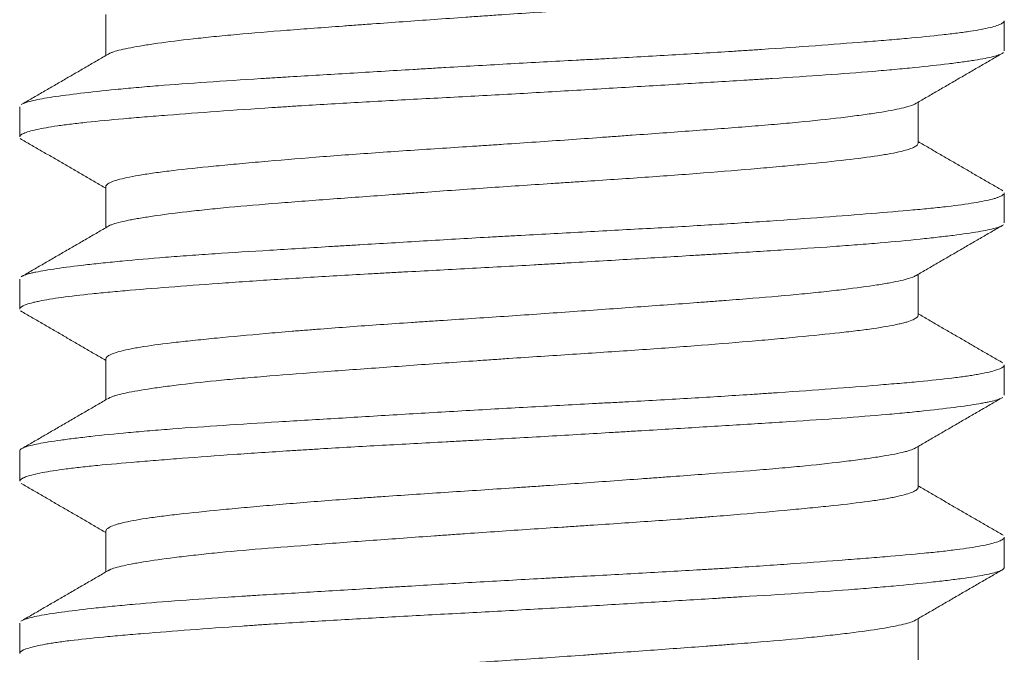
# Model space of a CAD drawing. Header units: millimetres. Extents: x 35 to 1401, y 51 to 818.
# Tile 17 of 22: x 1388.54 to 1392.54, y 460.41 to 462.99. Entities that reach past the tile are written whole.
import ezdxf

# ---------------------------------------------------------------- set-up
doc = ezdxf.new("R2010")
doc.units = ezdxf.units.MM
doc.layers.add('1', color=7, linetype='Continuous', true_color=0xffffff)

msp = doc.modelspace()

# ---------------------------------------------------------------- linework, layer by layer
at = {"layer": '1', "color": 155, "linetype": 'Continuous', "lineweight": 18}
for p, q in [((1388.8927, 463.0072), (1388.8927, 462.8405)), ((1392.5427, 462.8592), (1392.5427, 462.9819)), ((1392.1927, 462.4839), (1392.1927, 462.6508)), ((1388.5427, 462.6322), (1388.5427, 462.5096)), ((1388.8927, 462.3076), (1388.8927, 462.1405)), ((1392.5427, 462.1598), (1392.5427, 462.2817)), ((1388.5427, 461.9317), (1388.5427, 461.8094)), ((1392.1927, 461.784), (1392.1927, 461.9508)), ((1388.5465, 461.8025), (1388.5522, 461.7985)), ((1388.8927, 461.6072), (1388.8927, 461.4405)), ((1392.5427, 461.4594), (1392.5427, 461.5822)), ((1392.1927, 461.0841), (1392.1927, 461.2509)), ((1388.5427, 461.2319), (1388.5427, 461.1098)), ((1388.8927, 460.9075), (1388.8927, 460.7406)), ((1392.5427, 460.7596), (1392.5427, 460.8817)), ((1388.5427, 460.532), (1388.5427, 460.4092)), ((1392.1927, 460.3839), (1392.1927, 460.5509))]:
    msp.add_line(p, q, dxfattribs=at)
for points, knots in [([(1388.9055, 462.8479), (1388.9076, 462.849), (1388.91, 462.8502), (1388.9161, 462.8527), (1388.9199, 462.8541), (1388.941, 462.8611), (1388.9644, 462.8667), (1389.0091, 462.8753), (1389.0257, 462.8783), (1389.0621, 462.8842), (1389.082, 462.8872), (1389.1459, 462.8962), (1389.194, 462.9022), (1389.2742, 462.9113), (1389.3164, 462.9158), (1389.3616, 462.9202), (1389.3925, 462.9232), (1389.4083, 462.9247), (1389.4886, 462.9319), (1389.5567, 462.9375), (1389.7005, 462.9488), (1389.7762, 462.9544), (1389.8756, 462.9618), (1389.8956, 462.9632), (1389.936, 462.9662), (1389.9562, 462.9677), (1390.0173, 462.9721), (1390.0585, 462.9751), (1390.1833, 462.9841), (1390.2681, 462.9902), (1390.3763, 462.9979), (1390.3981, 462.9994), (1390.4417, 463.0024), (1390.4635, 463.0039), (1390.5287, 463.0084), (1390.572, 463.0113), (1390.7015, 463.0199), (1390.7873, 463.0255), (1390.8937, 463.0325), (1390.915, 463.034), (1390.9574, 463.0368), (1390.9786, 463.0382), (1391.0415, 463.0425), (1391.0827, 463.0454), (1391.2042, 463.054), (1391.2824, 463.0598), (1391.3955, 463.0688), (1391.4325, 463.0719), (1391.5049, 463.078), (1391.5399, 463.081), (1391.6414, 463.0901), (1391.7044, 463.096), (1391.7918, 463.1047), (1391.8197, 463.1075), (1391.8599, 463.1118), (1391.873, 463.1132), (1391.8983, 463.116), (1391.9106, 463.1175), (1391.9702, 463.1245), (1392.0117, 463.1302), (1392.065, 463.1389), (1392.0812, 463.1418), (1392.1106, 463.1478), (1392.1237, 463.1508), (1392.158, 463.1599), (1392.1739, 463.166), (1392.1878, 463.1751), (1392.1919, 463.1792), (1392.1927, 463.1832), (1392.1927, 463.1843)], [0, 0, 0, 0, 0.010351, 0.010351, 0.023421, 0.023421, 0.075701, 0.075701, 0.10184, 0.10184, 0.12798, 0.12798, 0.180259, 0.180259, 0.206399, 0.219469, 0.219469, 0.232539, 0.232539, 0.284818, 0.284818, 0.337097, 0.337097, 0.350167, 0.350167, 0.363237, 0.363237, 0.389377, 0.389377, 0.441656, 0.441656, 0.454726, 0.454726, 0.467796, 0.467796, 0.493936, 0.493936, 0.546215, 0.546215, 0.559285, 0.559285, 0.572355, 0.572355, 0.598494, 0.598494, 0.650774, 0.650774, 0.676913, 0.676913, 0.703053, 0.703053, 0.755332, 0.755332, 0.781472, 0.781472, 0.794542, 0.794542, 0.807612, 0.807612, 0.859891, 0.859891, 0.886031, 0.886031, 0.912171, 0.912171, 0.96445, 0.96445, 0.99059, 1, 1, 1, 1]), ([(1388.5539, 462.6438), (1388.5631, 462.6484), (1388.5779, 462.653), (1388.6086, 462.66), (1388.6204, 462.6623), (1388.6469, 462.6671), (1388.6616, 462.6696), (1388.7101, 462.6769), (1388.7478, 462.6819), (1388.833, 462.692), (1388.8807, 462.6972), (1388.9598, 462.7049), (1388.9874, 462.7075), (1389.0454, 462.7127), (1389.0753, 462.7152), (1389.1681, 462.7227), (1389.2338, 462.7275), (1389.3726, 462.737), (1389.4458, 462.7417), (1389.5421, 462.7477), (1389.5616, 462.7489), (1389.6007, 462.7513), (1389.6599, 462.7549), (1389.7202, 462.7586), (1389.8423, 462.766), (1389.9258, 462.771), (1390.0542, 462.7787), (1390.0975, 462.7813), (1390.1633, 462.7852), (1390.1853, 462.7865), (1390.2294, 462.7892), (1390.2514, 462.7905), (1390.3616, 462.797), (1390.4499, 462.8021), (1390.6267, 462.812), (1390.7153, 462.8167), (1390.8261, 462.8227), (1390.8484, 462.8239), (1390.8925, 462.8262), (1390.9583, 462.8298), (1391.0231, 462.8333), (1391.1512, 462.8404), (1391.2349, 462.8452), (1391.3576, 462.8525), (1391.398, 462.855), (1391.4579, 462.8588), (1391.4778, 462.8601), (1391.5172, 462.8626), (1391.5366, 462.8639), (1391.6326, 462.8703), (1391.7057, 462.8755), (1391.845, 462.8857), (1391.911, 462.8909), (1391.9891, 462.897), (1392.0045, 462.8983), (1392.0347, 462.9007), (1392.079, 462.9044), (1392.1205, 462.9079), (1392.1999, 462.915), (1392.2479, 462.9197), (1392.3124, 462.9269), (1392.3327, 462.9293), (1392.3708, 462.9342), (1392.3886, 462.9367), (1392.4374, 462.9442), (1392.4909, 462.9544), (1392.5216, 462.9648), (1392.536, 462.9726), (1392.5393, 462.9752), (1392.5422, 462.9792), (1392.5427, 462.9807), (1392.5427, 462.9821)], [0, 0, 0, 0, 0.043203, 0.043203, 0.065156, 0.065156, 0.087109, 0.087109, 0.131015, 0.131015, 0.174921, 0.174921, 0.196874, 0.196874, 0.218827, 0.218827, 0.262733, 0.262733, 0.306639, 0.306639, 0.317615, 0.317615, 0.328591, 0.350544, 0.350544, 0.39445, 0.39445, 0.416403, 0.416403, 0.42738, 0.42738, 0.438356, 0.438356, 0.482262, 0.482262, 0.526168, 0.526168, 0.537144, 0.537144, 0.548121, 0.570074, 0.570074, 0.61398, 0.61398, 0.635933, 0.635933, 0.646909, 0.646909, 0.657885, 0.657885, 0.701791, 0.701791, 0.745697, 0.745697, 0.756674, 0.756674, 0.76765, 0.789603, 0.789603, 0.833509, 0.833509, 0.855462, 0.855462, 0.877415, 0.877415, 0.921321, 0.965227, 0.965227, 0.987179, 0.987179, 1, 1, 1, 1]), ([(1392.5348, 462.8494), (1392.5274, 462.8449), (1392.5147, 462.8405), (1392.4781, 462.8314), (1392.4536, 462.8267), (1392.4155, 462.8206), (1392.4075, 462.8194), (1392.3909, 462.8169), (1392.3649, 462.8132), (1392.3361, 462.8094), (1392.2746, 462.8019), (1392.2286, 462.7968), (1392.152, 462.7891), (1392.1252, 462.7865), (1392.083, 462.7826), (1392.0686, 462.7813), (1392.0393, 462.7787), (1392.0244, 462.7774), (1391.9487, 462.7711), (1391.8843, 462.7663), (1391.7479, 462.7568), (1391.6759, 462.7521), (1391.5812, 462.7461), (1391.5619, 462.7449), (1391.5231, 462.7425), (1391.4646, 462.7389), (1391.4048, 462.7352), (1391.2836, 462.7279), (1391.2008, 462.7229), (1391.0735, 462.7153), (1391.0305, 462.7127), (1390.9435, 462.7075), (1390.8993, 462.7048), (1390.7672, 462.697), (1390.679, 462.6918), (1390.5023, 462.6818), (1390.4137, 462.677), (1390.2807, 462.6699), (1390.2362, 462.6675), (1390.1483, 462.6628), (1390.1048, 462.6604), (1389.9758, 462.6534), (1389.8916, 462.6486), (1389.768, 462.6413), (1389.7272, 462.6389), (1389.6668, 462.6351), (1389.6468, 462.6338), (1389.607, 462.6313), (1389.5872, 462.63), (1389.4897, 462.6236), (1389.3411, 462.6133), (1389.2066, 462.6031), (1389.1271, 462.5968), (1389.1114, 462.5956), (1389.0805, 462.5931), (1389.0653, 462.5919), (1389.0207, 462.5882), (1388.9922, 462.5859), (1388.9104, 462.5787), (1388.8608, 462.5741), (1388.7938, 462.5669), (1388.7727, 462.5645), (1388.7429, 462.5609), (1388.7333, 462.5597), (1388.7147, 462.5572), (1388.7057, 462.5559), (1388.6626, 462.5497), (1388.6055, 462.5396), (1388.5709, 462.5292), (1388.5566, 462.5227), (1388.5541, 462.5214), (1388.5498, 462.5188), (1388.548, 462.5175), (1388.5441, 462.5139), (1388.5428, 462.5116), (1388.5428, 462.5094)], [0, 0, 0, 0, 0.04123, 0.04123, 0.084906, 0.084906, 0.095825, 0.095825, 0.106744, 0.128581, 0.128581, 0.172257, 0.172257, 0.194095, 0.194095, 0.205014, 0.205014, 0.215933, 0.215933, 0.259609, 0.259609, 0.303284, 0.303284, 0.314203, 0.314203, 0.325122, 0.34696, 0.34696, 0.390636, 0.390636, 0.412474, 0.412474, 0.434312, 0.434312, 0.477987, 0.477987, 0.521663, 0.521663, 0.543501, 0.543501, 0.565339, 0.565339, 0.609015, 0.609015, 0.630853, 0.630853, 0.641771, 0.641771, 0.65269, 0.65269, 0.696366, 0.740042, 0.740042, 0.750961, 0.750961, 0.76188, 0.76188, 0.783718, 0.783718, 0.827393, 0.827393, 0.849231, 0.849231, 0.86015, 0.86015, 0.871069, 0.871069, 0.914745, 0.958421, 0.958421, 0.96934, 0.96934, 0.980259, 0.980259, 1, 1, 1, 1]), ([(1392.1832, 462.6453), (1392.181, 462.644), (1392.1784, 462.6426), (1392.1691, 462.6385), (1392.161, 462.6356), (1392.1411, 462.6298), (1392.1294, 462.6269), (1392.0892, 462.6182), (1392.056, 462.6123), (1391.9966, 462.6033), (1391.9645, 462.5987), (1391.9287, 462.5941), (1391.9041, 462.5909), (1391.8913, 462.5894), (1391.826, 462.5816), (1391.7686, 462.5754), (1391.675, 462.5665), (1391.6263, 462.5621), (1391.5747, 462.5578), (1391.5397, 462.5549), (1391.5218, 462.5534), (1391.4312, 462.5462), (1391.3554, 462.5405), (1391.1978, 462.5287), (1391.1158, 462.5228), (1391.0094, 462.5151), (1390.988, 462.5135), (1390.945, 462.5104), (1390.9235, 462.5089), (1390.8588, 462.5042), (1390.8154, 462.5011), (1390.6847, 462.4918), (1390.5967, 462.4857), (1390.4855, 462.4782), (1390.4632, 462.4767), (1390.4187, 462.4738), (1390.3966, 462.4724), (1390.3305, 462.468), (1390.2868, 462.4652), (1390.1569, 462.4566), (1390.0718, 462.4509), (1389.9464, 462.4421), (1389.9049, 462.4391), (1389.824, 462.4331), (1389.7844, 462.4301), (1389.6687, 462.421), (1389.5952, 462.4148), (1389.5081, 462.4071), (1389.4909, 462.4055), (1389.457, 462.4024), (1389.4403, 462.4009), (1389.3912, 462.3963), (1389.36, 462.3933), (1389.2702, 462.3845), (1389.2159, 462.3788), (1389.1427, 462.3702), (1389.1196, 462.3673), (1389.0765, 462.3614), (1389.0567, 462.3584), (1389.0022, 462.3496), (1388.9726, 462.3435), (1388.9381, 462.3343), (1388.9283, 462.3312), (1388.9162, 462.3265), (1388.9126, 462.3249), (1388.9063, 462.3218), (1388.9036, 462.3202), (1388.8956, 462.3148), (1388.8928, 462.3109), (1388.8927, 462.3072)], [0, 0, 0, 0, 0.012299, 0.012299, 0.038804, 0.038804, 0.06531, 0.06531, 0.118321, 0.118321, 0.144826, 0.158079, 0.158079, 0.171332, 0.171332, 0.224343, 0.224343, 0.250848, 0.264101, 0.264101, 0.277354, 0.277354, 0.330365, 0.330365, 0.383376, 0.383376, 0.396628, 0.396628, 0.409881, 0.409881, 0.436387, 0.436387, 0.489398, 0.489398, 0.502651, 0.502651, 0.515903, 0.515903, 0.542409, 0.542409, 0.59542, 0.59542, 0.621925, 0.621925, 0.648431, 0.648431, 0.701442, 0.701442, 0.714695, 0.714695, 0.727947, 0.727947, 0.754453, 0.754453, 0.807464, 0.807464, 0.833969, 0.833969, 0.860475, 0.860475, 0.913486, 0.913486, 0.939992, 0.939992, 0.953244, 0.953244, 0.966497, 0.966497, 1, 1, 1, 1]), ([(1388.9054, 462.1479), (1388.9085, 462.1495), (1388.9247, 462.1567), (1388.952, 462.1639), (1388.9871, 462.1711), (1388.9946, 462.1726), (1389.0102, 462.1755), (1389.0184, 462.1769), (1389.0441, 462.1813), (1389.0627, 462.1842), (1389.1231, 462.1931), (1389.1692, 462.1992), (1389.2345, 462.2068), (1389.2479, 462.2083), (1389.2755, 462.2114), (1389.2895, 462.2129), (1389.3326, 462.2174), (1389.3625, 462.2204), (1389.4555, 462.2291), (1389.522, 462.2347), (1389.6109, 462.2418), (1389.6289, 462.2432), (1389.6657, 462.246), (1389.6843, 462.2475), (1389.7406, 462.2517), (1389.7788, 462.2546), (1389.8954, 462.2632), (1389.9757, 462.2691), (1390.0793, 462.2766), (1390.1002, 462.2781), (1390.1423, 462.2811), (1390.1636, 462.2827), (1390.2276, 462.2873), (1390.2704, 462.2903), (1390.3991, 462.2995), (1390.4852, 462.3055), (1390.6151, 462.3142), (1390.6584, 462.3171), (1390.7237, 462.3214), (1390.7454, 462.3228), (1390.7887, 462.3256), (1390.8102, 462.327), (1390.9171, 462.3341), (1391.0007, 462.3396), (1391.1232, 462.3482), (1391.1636, 462.3511), (1391.2434, 462.357), (1391.2829, 462.36), (1391.398, 462.369), (1391.4708, 462.375), (1391.574, 462.384), (1391.6241, 462.3886), (1391.672, 462.3931), (1391.7034, 462.396), (1391.7189, 462.3975), (1391.7945, 462.4048), (1391.9039, 462.416), (1391.9914, 462.4273), (1392.0388, 462.4346), (1392.0479, 462.4361), (1392.0652, 462.439), (1392.0735, 462.4405), (1392.097, 462.4449), (1392.111, 462.4479), (1392.1482, 462.4569), (1392.1664, 462.463), (1392.181, 462.4706), (1392.1834, 462.4721), (1392.1875, 462.4752), (1392.1891, 462.4767), (1392.1919, 462.4803), (1392.1927, 462.4823), (1392.1927, 462.4843)], [0, 0, 0, 0, 0.015056, 0.067336, 0.067336, 0.080406, 0.080406, 0.093476, 0.093476, 0.119615, 0.119615, 0.171895, 0.171895, 0.184964, 0.184964, 0.198034, 0.198034, 0.224174, 0.224174, 0.276453, 0.276453, 0.289523, 0.289523, 0.302593, 0.302593, 0.328733, 0.328733, 0.381012, 0.381012, 0.394082, 0.394082, 0.407152, 0.407152, 0.433292, 0.433292, 0.485571, 0.485571, 0.511711, 0.511711, 0.52478, 0.52478, 0.53785, 0.53785, 0.59013, 0.59013, 0.616269, 0.616269, 0.642409, 0.642409, 0.694688, 0.694688, 0.720828, 0.733898, 0.733898, 0.746968, 0.746968, 0.799247, 0.851527, 0.851527, 0.864596, 0.864596, 0.877666, 0.877666, 0.903806, 0.903806, 0.956085, 0.956085, 0.969155, 0.969155, 0.982225, 0.982225, 1, 1, 1, 1]), ([(1388.5546, 461.9441), (1388.5556, 461.9446), (1388.5568, 461.9452), (1388.5635, 461.9481), (1388.5704, 461.9504), (1388.583, 461.9539), (1388.5876, 461.9551), (1388.5976, 461.9575), (1388.6029, 461.9587), (1388.6313, 461.9646), (1388.6879, 461.9742), (1388.7659, 461.9842), (1388.8216, 461.9906), (1388.833, 461.9919), (1388.8567, 461.9945), (1388.8689, 461.9958), (1388.9062, 461.9997), (1388.9321, 462.0022), (1389.0134, 462.01), (1389.0719, 462.0151), (1389.1662, 462.0225), (1389.1988, 462.0249), (1389.2492, 462.0285), (1389.2663, 462.0297), (1389.3011, 462.0321), (1389.3188, 462.0333), (1389.4079, 462.0393), (1389.5564, 462.0487), (1389.7159, 462.0583), (1389.8192, 462.0646), (1389.84, 462.0658), (1389.882, 462.0684), (1389.9033, 462.0696), (1389.9671, 462.0735), (1390.0099, 462.076), (1390.1389, 462.0838), (1390.2259, 462.089), (1390.3577, 462.0967), (1390.4019, 462.0993), (1390.4685, 462.1031), (1390.4908, 462.1044), (1390.5355, 462.1069), (1390.5579, 462.1081), (1390.6698, 462.1143), (1390.7583, 462.119), (1390.9332, 462.1284), (1391.0195, 462.1331), (1391.1475, 462.1402), (1391.19, 462.1426), (1391.2741, 462.1475), (1391.3154, 462.15), (1391.4372, 462.1574), (1391.5154, 462.1625), (1391.6661, 462.1727), (1391.7385, 462.1779), (1391.8774, 462.1882), (1391.9423, 462.1933), (1392.0632, 462.203), (1392.1193, 462.2077), (1392.1967, 462.2148), (1392.2213, 462.2172), (1392.2566, 462.2208), (1392.2681, 462.222), (1392.2902, 462.2244), (1392.3009, 462.2256), (1392.3528, 462.2316), (1392.3889, 462.2365), (1392.45, 462.2465), (1392.4751, 462.2516), (1392.4995, 462.2582), (1392.5041, 462.2595), (1392.5123, 462.2621), (1392.5236, 462.266), (1392.5315, 462.2699), (1392.5403, 462.2758), (1392.5428, 462.2791), (1392.5427, 462.2824)], [0, 0, 0, 0, 0.004919, 0.004919, 0.02688, 0.02688, 0.03786, 0.03786, 0.04884, 0.04884, 0.092762, 0.136683, 0.136683, 0.147663, 0.147663, 0.158644, 0.158644, 0.180604, 0.180604, 0.224526, 0.224526, 0.246486, 0.246486, 0.257467, 0.257467, 0.268447, 0.268447, 0.312368, 0.35629, 0.35629, 0.36727, 0.36727, 0.37825, 0.37825, 0.400211, 0.400211, 0.444132, 0.444132, 0.466093, 0.466093, 0.477073, 0.477073, 0.488053, 0.488053, 0.531975, 0.531975, 0.575896, 0.575896, 0.597857, 0.597857, 0.619817, 0.619817, 0.663739, 0.663739, 0.70766, 0.70766, 0.751581, 0.751581, 0.795502, 0.795502, 0.817463, 0.817463, 0.828443, 0.828443, 0.839424, 0.839424, 0.883345, 0.883345, 0.927266, 0.927266, 0.938247, 0.938247, 0.949227, 0.971188, 0.971188, 1, 1, 1, 1]), ([(1392.5347, 462.1493), (1392.5325, 462.148), (1392.5298, 462.1467), (1392.5211, 462.143), (1392.5139, 462.1407), (1392.4882, 462.1336), (1392.4424, 462.1242), (1392.3746, 462.1144), (1392.3252, 462.1081), (1392.315, 462.1068), (1392.2938, 462.1043), (1392.2828, 462.103), (1392.2491, 462.0992), (1392.2255, 462.0966), (1392.1511, 462.0889), (1392.097, 462.0837), (1392.0088, 462.0761), (1391.9782, 462.0736), (1391.9306, 462.0699), (1391.9145, 462.0686), (1391.8815, 462.0662), (1391.8648, 462.065), (1391.7801, 462.0589), (1391.6382, 462.0496), (1391.4839, 462.0401), (1391.3834, 462.0339), (1391.3631, 462.0327), (1391.3221, 462.0302), (1391.3014, 462.029), (1391.239, 462.0252), (1391.1971, 462.0227), (1391.0705, 462.0151), (1390.9847, 462.0099), (1390.854, 462.0022), (1390.8102, 461.9996), (1390.7439, 461.9957), (1390.7217, 461.9944), (1390.6771, 461.9918), (1390.6547, 461.9905), (1390.543, 461.9841), (1390.4542, 461.9792), (1390.2781, 461.9697), (1390.1906, 461.9651), (1390.0821, 461.9592), (1390.0605, 461.958), (1390.0173, 461.9556), (1389.9957, 461.9544), (1389.9313, 461.9508), (1389.889, 461.9484), (1389.7641, 461.9411), (1389.6834, 461.9362), (1389.5662, 461.9287), (1389.5277, 461.9261), (1389.4522, 461.921), (1389.415, 461.9184), (1389.3057, 461.9106), (1389.2371, 461.9054), (1389.1083, 461.8954), (1389.0479, 461.8906), (1388.9638, 461.8834), (1388.9368, 461.881), (1388.885, 461.8763), (1388.8604, 461.8739), (1388.7907, 461.8667), (1388.7497, 461.862), (1388.6781, 461.8522), (1388.6476, 461.8471), (1388.6163, 461.8407), (1388.6104, 461.8394), (1388.5993, 461.8368), (1388.5839, 461.8329), (1388.5718, 461.829), (1388.552, 461.8212), (1388.5446, 461.8161), (1388.5428, 461.8104), (1388.5427, 461.8098), (1388.5427, 461.8092)], [0, 0, 0, 0, 0.01205, 0.01205, 0.033881, 0.033881, 0.077541, 0.121202, 0.121202, 0.132117, 0.132117, 0.143032, 0.143032, 0.164862, 0.164862, 0.208523, 0.208523, 0.230353, 0.230353, 0.241268, 0.241268, 0.252183, 0.252183, 0.295844, 0.339504, 0.339504, 0.350419, 0.350419, 0.361334, 0.361334, 0.383165, 0.383165, 0.426825, 0.426825, 0.448655, 0.448655, 0.45957, 0.45957, 0.470486, 0.470486, 0.514146, 0.514146, 0.557806, 0.557806, 0.568722, 0.568722, 0.579637, 0.579637, 0.601467, 0.601467, 0.645127, 0.645127, 0.666958, 0.666958, 0.688788, 0.688788, 0.732448, 0.732448, 0.776109, 0.776109, 0.797939, 0.797939, 0.819769, 0.819769, 0.86343, 0.86343, 0.90709, 0.90709, 0.918006, 0.918006, 0.928921, 0.950751, 0.950751, 0.994411, 0.994411, 1, 1, 1, 1]), ([(1392.184, 461.9458), (1392.1823, 461.9447), (1392.1803, 461.9436), (1392.1664, 461.9368), (1392.1478, 461.9312), (1392.1096, 461.9225), (1392.0951, 461.9196), (1392.0708, 461.9152), (1392.0622, 461.9137), (1392.0443, 461.9106), (1392.0349, 461.9091), (1391.9863, 461.9016), (1391.9414, 461.8955), (1391.8652, 461.8862), (1391.8248, 461.8816), (1391.7811, 461.877), (1391.7512, 461.8739), (1391.7359, 461.8724), (1391.6581, 461.8648), (1391.5915, 461.8591), (1391.4851, 461.8505), (1391.4303, 461.8462), (1391.373, 461.8418), (1391.3343, 461.8389), (1391.3146, 461.8374), (1391.2155, 461.83), (1391.134, 461.8241), (1390.9665, 461.8119), (1390.8806, 461.8057), (1390.7483, 461.7963), (1390.7041, 461.7932), (1390.616, 461.7871), (1390.5719, 461.784), (1390.4399, 461.7751), (1390.352, 461.7694), (1390.2423, 461.7622), (1390.2204, 461.7608), (1390.1769, 461.7579), (1390.1553, 461.7565), (1390.0909, 461.7521), (1390.0487, 461.7493), (1389.9237, 461.7405), (1389.8429, 461.7346), (1389.745, 461.727), (1389.7256, 461.7254), (1389.6872, 461.7223), (1389.6682, 461.7208), (1389.6123, 461.7162), (1389.5762, 461.7131), (1389.4712, 461.7038), (1389.4057, 461.6977), (1389.3295, 461.6903), (1389.3146, 461.6888), (1389.2852, 461.6859), (1389.2709, 461.6844), (1389.2291, 461.6801), (1389.2028, 461.6772), (1389.1285, 461.6686), (1389.0849, 461.6628), (1389.0382, 461.6554), (1389.0292, 461.654), (1389.0121, 461.651), (1389.0039, 461.6494), (1388.9806, 461.6449), (1388.9668, 461.6418), (1388.9309, 461.6326), (1388.9138, 461.6264), (1388.8986, 461.6171), (1388.8953, 461.614), (1388.8931, 461.6097), (1388.8928, 461.6085), (1388.8927, 461.6072)], [0, 0, 0, 0, 0.009742, 0.009742, 0.062685, 0.062685, 0.089157, 0.089157, 0.102393, 0.102393, 0.115629, 0.115629, 0.168573, 0.168573, 0.195044, 0.20828, 0.20828, 0.221516, 0.221516, 0.27446, 0.27446, 0.300932, 0.314168, 0.314168, 0.327404, 0.327404, 0.380347, 0.380347, 0.433291, 0.433291, 0.459763, 0.459763, 0.486235, 0.486235, 0.539178, 0.539178, 0.552414, 0.552414, 0.56565, 0.56565, 0.592122, 0.592122, 0.645066, 0.645066, 0.658302, 0.658302, 0.671537, 0.671537, 0.698009, 0.698009, 0.750953, 0.750953, 0.764189, 0.764189, 0.777425, 0.777425, 0.803897, 0.803897, 0.85684, 0.85684, 0.870076, 0.870076, 0.883312, 0.883312, 0.909784, 0.909784, 0.962728, 0.962728, 0.989199, 0.989199, 1, 1, 1, 1]), ([(1388.9054, 461.4479), (1388.9067, 461.4486), (1388.9081, 461.4492), (1388.9127, 461.4513), (1388.9162, 461.4527), (1388.9242, 461.4556), (1388.9286, 461.457), (1388.943, 461.4612), (1388.9543, 461.4641), (1388.9928, 461.4726), (1389.0248, 461.4783), (1389.0728, 461.4857), (1389.0828, 461.4872), (1389.1036, 461.4902), (1389.1144, 461.4917), (1389.148, 461.4963), (1389.1718, 461.4993), (1389.2469, 461.5084), (1389.3022, 461.5145), (1389.393, 461.5233), (1389.4246, 461.5262), (1389.4739, 461.5305), (1389.4907, 461.5319), (1389.5247, 461.5348), (1389.5419, 461.5362), (1389.6291, 461.5433), (1389.7023, 461.5489), (1389.8172, 461.5575), (1389.8564, 461.5604), (1389.9366, 461.5662), (1389.9776, 461.5692), (1390.1014, 461.5782), (1390.1853, 461.5843), (1390.3131, 461.5934), (1390.3774, 461.5979), (1390.4426, 461.6025), (1390.4862, 461.6055), (1390.5081, 461.607), (1390.6172, 461.6144), (1390.7036, 461.62), (1390.8743, 461.6312), (1390.9588, 461.6368), (1391.0839, 461.6454), (1391.1249, 461.6483), (1391.2052, 461.6541), (1391.2446, 461.6571), (1391.3603, 461.6659), (1391.4344, 461.6719), (1391.5229, 461.6796), (1391.5405, 461.6811), (1391.5749, 461.6842), (1391.5918, 461.6857), (1391.6416, 461.6902), (1391.6735, 461.6932), (1391.7655, 461.702), (1391.822, 461.7076), (1391.8863, 461.7147), (1391.8988, 461.7161), (1391.9233, 461.7189), (1391.9351, 461.7204), (1391.9695, 461.7246), (1391.9908, 461.7275), (1392.0501, 461.7361), (1392.0834, 461.7419), (1392.1172, 461.7494), (1392.1236, 461.7509), (1392.1355, 461.7539), (1392.1411, 461.7554), (1392.1566, 461.76), (1392.1651, 461.7631), (1392.1857, 461.7722), (1392.1926, 461.7783), (1392.1927, 461.7843), (1392.1927, 461.7844), (1392.1927, 461.7846)], [0, 0, 0, 0, 0.006268, 0.006268, 0.019327, 0.019327, 0.032386, 0.032386, 0.058504, 0.058504, 0.11074, 0.11074, 0.123799, 0.123799, 0.136858, 0.136858, 0.162975, 0.162975, 0.215211, 0.215211, 0.241329, 0.241329, 0.254388, 0.254388, 0.267447, 0.267447, 0.319682, 0.319682, 0.3458, 0.3458, 0.371918, 0.371918, 0.424154, 0.424154, 0.450272, 0.463331, 0.463331, 0.476389, 0.476389, 0.528625, 0.528625, 0.580861, 0.580861, 0.606979, 0.606979, 0.633097, 0.633097, 0.685332, 0.685332, 0.698391, 0.698391, 0.71145, 0.71145, 0.737568, 0.737568, 0.789804, 0.789804, 0.802863, 0.802863, 0.815921, 0.815921, 0.842039, 0.842039, 0.894275, 0.894275, 0.907334, 0.907334, 0.920393, 0.920393, 0.946511, 0.946511, 0.998746, 0.998746, 1, 1, 1, 1]), ([(1388.5427, 461.2325), (1388.5428, 461.2328), (1388.5428, 461.2332), (1388.5434, 461.236), (1388.5453, 461.2384), (1388.5506, 461.242), (1388.5527, 461.2432), (1388.5577, 461.2456), (1388.5605, 461.2468), (1388.5766, 461.2527), (1388.6138, 461.262), (1388.6736, 461.2716), (1388.7183, 461.2778), (1388.7276, 461.2791), (1388.7468, 461.2816), (1388.7766, 461.2854), (1388.8092, 461.2892), (1388.878, 461.2969), (1388.9287, 461.302), (1389.0121, 461.3097), (1389.0411, 461.3123), (1389.0865, 461.3161), (1389.1019, 461.3174), (1389.1333, 461.3199), (1389.1493, 461.3211), (1389.23, 461.3273), (1389.3664, 461.3367), (1389.5165, 461.3461), (1389.6344, 461.3534), (1389.6747, 461.3558), (1389.7559, 461.3608), (1389.7969, 461.3632), (1389.9213, 461.3707), (1390.0059, 461.3758), (1390.1354, 461.3836), (1390.179, 461.3862), (1390.2671, 461.3914), (1390.3117, 461.394), (1390.4449, 461.4018), (1390.5335, 461.4068), (1390.7102, 461.4165), (1390.7983, 461.4212), (1390.9081, 461.4271), (1390.93, 461.4282), (1390.9739, 461.4306), (1390.9957, 461.4318), (1391.0608, 461.4354), (1391.1036, 461.4377), (1391.2304, 461.4449), (1391.3127, 461.4498), (1391.433, 461.4572), (1391.4725, 461.4597), (1391.531, 461.4636), (1391.5503, 461.4648), (1391.5887, 461.4674), (1391.6078, 461.4687), (1391.7016, 461.4752), (1391.7728, 461.4804), (1391.9073, 461.4905), (1391.9708, 461.4955), (1392.0452, 461.5016), (1392.0598, 461.5028), (1392.0886, 461.5052), (1392.1027, 461.5064), (1392.1441, 461.51), (1392.1704, 461.5124), (1392.2454, 461.5194), (1392.2902, 461.5242), (1392.3498, 461.5314), (1392.3684, 461.5339), (1392.3943, 461.5376), (1392.4026, 461.5388), (1392.4186, 461.5414), (1392.4263, 461.5426), (1392.4627, 461.549), (1392.5091, 461.5593), (1392.5325, 461.5697), (1392.5399, 461.5761), (1392.541, 461.5774), (1392.5424, 461.5799), (1392.5428, 461.5811), (1392.5427, 461.5823)], [0, 0, 0, 0, 0.003055, 0.003055, 0.02427, 0.02427, 0.034878, 0.034878, 0.045485, 0.045485, 0.087916, 0.130346, 0.130346, 0.140954, 0.140954, 0.151561, 0.172777, 0.172777, 0.215207, 0.215207, 0.236422, 0.236422, 0.24703, 0.24703, 0.257637, 0.257637, 0.300068, 0.342498, 0.342498, 0.363714, 0.363714, 0.384929, 0.384929, 0.427359, 0.427359, 0.448574, 0.448574, 0.46979, 0.46979, 0.51222, 0.51222, 0.55465, 0.55465, 0.565258, 0.565258, 0.575866, 0.575866, 0.597081, 0.597081, 0.639511, 0.639511, 0.660726, 0.660726, 0.671334, 0.671334, 0.681942, 0.681942, 0.724372, 0.724372, 0.766802, 0.766802, 0.77741, 0.77741, 0.788018, 0.788018, 0.809233, 0.809233, 0.851663, 0.851663, 0.872878, 0.872878, 0.883486, 0.883486, 0.894094, 0.894094, 0.936524, 0.978955, 0.978955, 0.989562, 0.989562, 1, 1, 1, 1]), ([(1392.5314, 461.4476), (1392.5268, 461.4452), (1392.5207, 461.4429), (1392.5055, 461.4382), (1392.4965, 461.4359), (1392.4807, 461.4323), (1392.4751, 461.4311), (1392.4631, 461.4288), (1392.4567, 461.4276), (1392.423, 461.4215), (1392.3906, 461.4167), (1392.3154, 461.4067), (1392.2726, 461.4017), (1392.2004, 461.3939), (1392.175, 461.3913), (1392.1216, 461.3861), (1392.0938, 461.3835), (1392.0074, 461.3759), (1391.9457, 461.3709), (1391.8141, 461.3613), (1391.7443, 461.3566), (1391.6332, 461.3494), (1391.5955, 461.347), (1391.5188, 461.3422), (1391.4799, 461.3398), (1391.3613, 461.3326), (1391.2799, 461.3277), (1391.154, 461.3201), (1391.1114, 461.3175), (1391.0466, 461.3136), (1391.0248, 461.3123), (1390.9814, 461.3097), (1390.9596, 461.3084), (1390.8507, 461.3019), (1390.763, 461.2967), (1390.5865, 461.2866), (1390.4978, 461.2816), (1390.3861, 461.2756), (1390.3638, 461.2744), (1390.3193, 461.272), (1390.2529, 461.2684), (1390.1873, 461.2649), (1390.0572, 461.2579), (1389.9719, 461.2532), (1389.8461, 461.2459), (1389.8046, 461.2435), (1389.7428, 461.2398), (1389.7223, 461.2385), (1389.6817, 461.236), (1389.6616, 461.2348), (1389.5623, 461.2285), (1389.4099, 461.2183), (1389.2704, 461.2079), (1389.1875, 461.2015), (1389.171, 461.2003), (1389.1388, 461.1977), (1389.0914, 461.194), (1389.0467, 461.1904), (1388.9607, 461.1832), (1388.9081, 461.1786), (1388.8362, 461.1715), (1388.8134, 461.1691), (1388.781, 461.1654), (1388.7705, 461.1642), (1388.7502, 461.1618), (1388.7404, 461.1606), (1388.6932, 461.1544), (1388.6291, 461.1445), (1388.5872, 461.1341), (1388.5644, 461.1263), (1388.5582, 461.1237), (1388.549, 461.1185), (1388.5458, 461.1159), (1388.5432, 461.112), (1388.5428, 461.1106), (1388.5427, 461.1092)], [0, 0, 0, 0, 0.021777, 0.021777, 0.04373, 0.04373, 0.054707, 0.054707, 0.065683, 0.065683, 0.109589, 0.109589, 0.153495, 0.153495, 0.175448, 0.175448, 0.197401, 0.197401, 0.241307, 0.241307, 0.285213, 0.285213, 0.307165, 0.307165, 0.329118, 0.329118, 0.373024, 0.373024, 0.394977, 0.394977, 0.405954, 0.405954, 0.41693, 0.41693, 0.460836, 0.460836, 0.504742, 0.504742, 0.515718, 0.515718, 0.526695, 0.548648, 0.548648, 0.592554, 0.592554, 0.614506, 0.614506, 0.625483, 0.625483, 0.636459, 0.636459, 0.680365, 0.724271, 0.724271, 0.735248, 0.735248, 0.746224, 0.768177, 0.768177, 0.812083, 0.812083, 0.834036, 0.834036, 0.845012, 0.845012, 0.855989, 0.855989, 0.899895, 0.9438, 0.9438, 0.965753, 0.965753, 0.987706, 0.987706, 1, 1, 1, 1]), ([(1392.1801, 461.2436), (1392.1749, 461.2408), (1392.1681, 461.2381), (1392.1553, 461.2339), (1392.1504, 461.2325), (1392.1398, 461.2296), (1392.134, 461.2281), (1392.1033, 461.2209), (1392.0722, 461.2151), (1392.0157, 461.2061), (1391.9952, 461.2031), (1391.9619, 461.1984), (1391.9504, 461.1969), (1391.9267, 461.1938), (1391.9144, 461.1922), (1391.8517, 461.1845), (1391.7961, 461.1783), (1391.7047, 461.1693), (1391.6729, 461.1663), (1391.6067, 461.1605), (1391.572, 461.1575), (1391.4657, 461.1489), (1391.3913, 461.1432), (1391.2745, 461.1344), (1391.2148, 461.13), (1391.1531, 461.1255), (1391.1116, 461.1225), (1391.0905, 461.121), (1390.9851, 461.1133), (1390.8996, 461.1071), (1390.7693, 461.0978), (1390.7037, 461.0932), (1390.6375, 461.0886), (1390.5931, 461.0855), (1390.5708, 461.084), (1390.4593, 461.0764), (1390.2832, 461.065), (1390.1115, 461.0536), (1390.0057, 461.0463), (1389.9847, 461.0448), (1389.943, 461.0418), (1389.9224, 461.0403), (1389.8613, 461.0359), (1389.8214, 461.0329), (1389.7042, 461.0238), (1389.6294, 461.0177), (1389.5403, 461.0099), (1389.5227, 461.0084), (1389.488, 461.0052), (1389.471, 461.0037), (1389.4211, 460.9991), (1389.3891, 460.9961), (1389.2971, 460.9872), (1389.241, 460.9815), (1389.1775, 460.9743), (1389.1651, 460.9728), (1389.1411, 460.9699), (1389.1294, 460.9685), (1389.0958, 460.9641), (1389.0751, 460.9612), (1389.0177, 460.9524), (1388.986, 460.9464), (1388.9546, 460.9387), (1388.9487, 460.9372), (1388.9378, 460.9341), (1388.9327, 460.9325), (1388.919, 460.9278), (1388.9116, 460.9247), (1388.8972, 460.9167), (1388.8927, 460.9118), (1388.8927, 460.9071)], [0, 0, 0, 0, 0.025362, 0.025362, 0.038683, 0.038683, 0.052003, 0.052003, 0.105286, 0.105286, 0.131927, 0.131927, 0.145247, 0.145247, 0.158568, 0.158568, 0.21185, 0.21185, 0.238491, 0.238491, 0.265132, 0.265132, 0.318414, 0.318414, 0.345055, 0.358376, 0.358376, 0.371697, 0.371697, 0.424979, 0.424979, 0.45162, 0.46494, 0.46494, 0.478261, 0.478261, 0.531543, 0.584825, 0.584825, 0.598146, 0.598146, 0.611466, 0.611466, 0.638107, 0.638107, 0.69139, 0.69139, 0.70471, 0.70471, 0.718031, 0.718031, 0.744672, 0.744672, 0.797954, 0.797954, 0.811275, 0.811275, 0.824595, 0.824595, 0.851236, 0.851236, 0.904518, 0.904518, 0.917839, 0.917839, 0.931159, 0.931159, 0.957801, 0.957801, 1, 1, 1, 1]), ([(1388.903, 460.7465), (1388.9034, 460.7468), (1388.9038, 460.747), (1388.9144, 460.7529), (1388.9313, 460.7584), (1388.9665, 460.7669), (1388.9799, 460.7697), (1389.0026, 460.7741), (1389.0105, 460.7755), (1389.0273, 460.7785), (1389.0361, 460.7799), (1389.0817, 460.7873), (1389.1241, 460.7933), (1389.1963, 460.8023), (1389.2345, 460.8069), (1389.276, 460.8114), (1389.3044, 460.8145), (1389.319, 460.816), (1389.3933, 460.8235), (1389.457, 460.8292), (1389.593, 460.8404), (1389.6652, 460.846), (1389.8183, 460.8576), (1389.8972, 460.8634), (1390.0595, 460.8752), (1390.1428, 460.8812), (1390.2499, 460.8889), (1390.2715, 460.8904), (1390.3147, 460.8935), (1390.3362, 460.895), (1390.401, 460.8996), (1390.4441, 460.9026), (1390.5736, 460.9115), (1390.66, 460.9172), (1390.7679, 460.9243), (1390.7895, 460.9257), (1390.8327, 460.9285), (1390.8542, 460.9299), (1390.9182, 460.9342), (1390.9603, 460.937), (1391.0849, 460.9455), (1391.1657, 460.9512), (1391.2639, 460.9585), (1391.2834, 460.96), (1391.3221, 460.963), (1391.3413, 460.9645), (1391.3983, 460.9691), (1391.4352, 460.9721), (1391.5425, 460.9812), (1391.6099, 460.9872), (1391.7045, 460.9961), (1391.735, 460.999), (1391.7791, 461.0034), (1391.7935, 461.0048), (1391.8215, 461.0077), (1391.8351, 461.0091), (1391.9015, 461.0162), (1391.9487, 461.0218), (1392.011, 461.0303), (1392.0303, 461.0332), (1392.057, 461.0376), (1392.0656, 461.0391), (1392.0819, 461.042), (1392.0896, 461.0435), (1392.1262, 461.051), (1392.1486, 461.057), (1392.1725, 461.0661), (1392.1819, 461.0707), (1392.1876, 461.0753), (1392.1905, 461.0783), (1392.1915, 461.0798), (1392.1925, 461.0823), (1392.1927, 461.0833), (1392.1927, 461.0843)], [0, 0, 0, 0, 0.002082, 0.002082, 0.054144, 0.054144, 0.080175, 0.080175, 0.09319, 0.09319, 0.106206, 0.106206, 0.158267, 0.158267, 0.184298, 0.197314, 0.197314, 0.210329, 0.210329, 0.262391, 0.262391, 0.314452, 0.314452, 0.366514, 0.366514, 0.418576, 0.418576, 0.431591, 0.431591, 0.444606, 0.444606, 0.470637, 0.470637, 0.522699, 0.522699, 0.535714, 0.535714, 0.54873, 0.54873, 0.574761, 0.574761, 0.626822, 0.626822, 0.639838, 0.639838, 0.652853, 0.652853, 0.678884, 0.678884, 0.730945, 0.730945, 0.756976, 0.756976, 0.769992, 0.769992, 0.783007, 0.783007, 0.835069, 0.835069, 0.8611, 0.8611, 0.874115, 0.874115, 0.88713, 0.88713, 0.939192, 0.939192, 0.965223, 0.978238, 0.978238, 0.991254, 0.991254, 1, 1, 1, 1]), ([(1388.5524, 460.543), (1388.5568, 460.5454), (1388.5627, 460.5478), (1388.5773, 460.5525), (1388.586, 460.5548), (1388.6065, 460.5595), (1388.6182, 460.5619), (1388.6578, 460.5692), (1388.6896, 460.574), (1388.7637, 460.5839), (1388.8059, 460.589), (1388.8773, 460.5967), (1388.9024, 460.5993), (1388.9554, 460.6045), (1388.9829, 460.6071), (1389.0687, 460.6148), (1389.13, 460.6198), (1389.2607, 460.6294), (1389.3301, 460.6341), (1389.4222, 460.6401), (1389.4408, 460.6413), (1389.4784, 460.6437), (1389.5351, 460.6473), (1389.5933, 460.6508), (1389.7115, 460.6581), (1389.7928, 460.663), (1389.9183, 460.6705), (1389.9608, 460.6731), (1390.0254, 460.677), (1390.0471, 460.6783), (1390.0905, 460.6809), (1390.1123, 460.6822), (1390.2211, 460.6887), (1390.3087, 460.6939), (1390.4851, 460.7041), (1390.5738, 460.7091), (1390.6855, 460.7151), (1390.7079, 460.7163), (1390.7524, 460.7187), (1390.8189, 460.7223), (1390.8846, 460.7258), (1391.0149, 460.7328), (1391.1003, 460.7375), (1391.2264, 460.7447), (1391.268, 460.7472), (1391.33, 460.7509), (1391.3505, 460.7521), (1391.3913, 460.7546), (1391.4114, 460.7559), (1391.5112, 460.7622), (1391.6642, 460.7724), (1391.8043, 460.7827), (1391.8878, 460.7891), (1391.9043, 460.7904), (1391.9368, 460.7929), (1391.9527, 460.7942), (1391.9996, 460.7979), (1392.0296, 460.8003), (1392.1163, 460.8075), (1392.1694, 460.8121), (1392.2421, 460.8192), (1392.2651, 460.8216), (1392.3088, 460.8264), (1392.3295, 460.8289), (1392.387, 460.8362), (1392.4522, 460.8462), (1392.4953, 460.8565), (1392.519, 460.8643), (1392.5255, 460.8669), (1392.5354, 460.8721), (1392.5388, 460.8747), (1392.5421, 460.879), (1392.5428, 460.8806), (1392.5427, 460.8823)], [0, 0, 0, 0, 0.022067, 0.022067, 0.043958, 0.043958, 0.065849, 0.065849, 0.109632, 0.109632, 0.153415, 0.153415, 0.175306, 0.175306, 0.197198, 0.197198, 0.240981, 0.240981, 0.284764, 0.284764, 0.295709, 0.295709, 0.306655, 0.328546, 0.328546, 0.372329, 0.372329, 0.394221, 0.394221, 0.405166, 0.405166, 0.416112, 0.416112, 0.459895, 0.459895, 0.503678, 0.503678, 0.514623, 0.514623, 0.525569, 0.547461, 0.547461, 0.591243, 0.591243, 0.613135, 0.613135, 0.624081, 0.624081, 0.635026, 0.635026, 0.678809, 0.722592, 0.722592, 0.733538, 0.733538, 0.744483, 0.744483, 0.766375, 0.766375, 0.810158, 0.810158, 0.832049, 0.832049, 0.85394, 0.85394, 0.897723, 0.941506, 0.941506, 0.963398, 0.963398, 0.985289, 0.985289, 1, 1, 1, 1]), ([(1392.5427, 460.7592), (1392.5427, 460.7585), (1392.5426, 460.7578), (1392.5416, 460.7547), (1392.5394, 460.7523), (1392.5337, 460.7487), (1392.5314, 460.7475), (1392.5261, 460.7451), (1392.5231, 460.7439), (1392.5063, 460.738), (1392.4871, 460.7334), (1392.4374, 460.7239), (1392.407, 460.7191), (1392.3616, 460.7128), (1392.3522, 460.7116), (1392.3326, 460.709), (1392.3024, 460.7053), (1392.2695, 460.7014), (1392.1999, 460.6938), (1392.1487, 460.6886), (1392.0646, 460.6809), (1392.0354, 460.6784), (1391.9897, 460.6746), (1391.9741, 460.6733), (1391.9425, 460.6708), (1391.9264, 460.6696), (1391.8452, 460.6634), (1391.7081, 460.654), (1391.5573, 460.6446), (1391.4587, 460.6385), (1391.4387, 460.6373), (1391.3984, 460.6349), (1391.3377, 460.6312), (1391.276, 460.6274), (1391.1513, 460.6199), (1391.0665, 460.6148), (1390.9368, 460.6071), (1390.8932, 460.6045), (1390.805, 460.5993), (1390.7604, 460.5966), (1390.6271, 460.5889), (1390.5385, 460.5839), (1390.3619, 460.5742), (1390.2738, 460.5695), (1390.1422, 460.5625), (1390.0982, 460.5601), (1390.0117, 460.5553), (1389.9689, 460.553), (1389.8424, 460.5458), (1389.7603, 460.5409), (1389.6405, 460.5334), (1389.6011, 460.5309), (1389.5428, 460.5271), (1389.5235, 460.5258), (1389.4852, 460.5232), (1389.4663, 460.5219), (1389.3729, 460.5155), (1389.3021, 460.5103), (1389.1683, 460.5001), (1389.1053, 460.4952), (1389.0314, 460.4891), (1389.0169, 460.4879), (1388.9884, 460.4855), (1388.9743, 460.4843), (1388.9333, 460.4807), (1388.9073, 460.4784), (1388.8331, 460.4713), (1388.7888, 460.4665), (1388.73, 460.4593), (1388.7116, 460.4568), (1388.6861, 460.4531), (1388.6779, 460.4518), (1388.6622, 460.4493), (1388.6547, 460.448), (1388.619, 460.4417), (1388.5738, 460.4314), (1388.5515, 460.421), (1388.5449, 460.4146), (1388.544, 460.4133), (1388.543, 460.4111), (1388.5428, 460.4101), (1388.5427, 460.4092)], [0, 0, 0, 0, 0.005769, 0.005769, 0.026977, 0.026977, 0.037581, 0.037581, 0.048185, 0.048185, 0.090601, 0.090601, 0.133017, 0.133017, 0.143621, 0.143621, 0.154225, 0.175433, 0.175433, 0.217849, 0.217849, 0.239057, 0.239057, 0.249661, 0.249661, 0.260265, 0.260265, 0.302681, 0.345097, 0.345097, 0.355701, 0.355701, 0.366305, 0.387513, 0.387513, 0.429929, 0.429929, 0.451137, 0.451137, 0.472345, 0.472345, 0.514761, 0.514761, 0.557177, 0.557177, 0.578385, 0.578385, 0.599593, 0.599593, 0.642009, 0.642009, 0.663217, 0.663217, 0.673821, 0.673821, 0.684425, 0.684425, 0.726841, 0.726841, 0.769257, 0.769257, 0.779861, 0.779861, 0.790465, 0.790465, 0.811673, 0.811673, 0.854089, 0.854089, 0.875297, 0.875297, 0.885901, 0.885901, 0.896505, 0.896505, 0.938921, 0.981337, 0.981337, 0.991941, 0.991941, 1, 1, 1, 1]), ([(1392.1817, 460.5444), (1392.172, 460.539), (1392.156, 460.5336), (1392.122, 460.5252), (1392.1086, 460.5223), (1392.0781, 460.5164), (1392.0612, 460.5134), (1392.006, 460.5044), (1391.963, 460.4984), (1391.8894, 460.4891), (1391.8634, 460.486), (1391.8219, 460.4814), (1391.8077, 460.4798), (1391.7786, 460.4767), (1391.7638, 460.4752), (1391.6883, 460.4676), (1391.6232, 460.4618), (1391.5187, 460.4532), (1391.4827, 460.4503), (1391.427, 460.446), (1391.4081, 460.4445), (1391.3698, 460.4416), (1391.3505, 460.4401), (1391.2531, 460.4328), (1391.1725, 460.4269), (1391.0479, 460.4178), (1390.9846, 460.4133), (1390.9199, 460.4086), (1390.8764, 460.4055), (1390.8545, 460.4039), (1390.7451, 460.3961), (1390.6573, 460.3899), (1390.5253, 460.3809), (1390.4592, 460.3765), (1390.3929, 460.3721), (1390.3487, 460.3692), (1390.3266, 460.3678), (1390.2163, 460.3605), (1390.1303, 460.3549), (1389.9624, 460.3433), (1389.8805, 460.3374), (1389.7809, 460.3298), (1389.7612, 460.3282), (1389.7224, 460.3252), (1389.7033, 460.3236), (1389.6467, 460.319), (1389.61, 460.316), (1389.5031, 460.3067), (1389.436, 460.3006), (1389.3576, 460.293), (1389.3421, 460.2915), (1389.312, 460.2886), (1389.2974, 460.2871), (1389.2545, 460.2828), (1389.2274, 460.2799), (1389.1504, 460.2713), (1389.1049, 460.2656), (1389.0456, 460.2567), (1389.0273, 460.2537), (1388.9943, 460.2477), (1388.9796, 460.2447), (1388.9405, 460.2355), (1388.9213, 460.2293), (1388.9058, 460.2215), (1388.9031, 460.22), (1388.8987, 460.2169), (1388.8969, 460.2153), (1388.8938, 460.2116), (1388.8928, 460.2094), (1388.8927, 460.2073)], [0, 0, 0, 0, 0.050617, 0.050617, 0.077201, 0.077201, 0.103786, 0.103786, 0.156954, 0.156954, 0.183539, 0.183539, 0.196831, 0.196831, 0.210123, 0.210123, 0.263292, 0.263292, 0.289877, 0.289877, 0.303169, 0.303169, 0.316461, 0.316461, 0.36963, 0.36963, 0.396214, 0.409507, 0.409507, 0.422799, 0.422799, 0.475968, 0.475968, 0.502552, 0.515844, 0.515844, 0.529137, 0.529137, 0.582305, 0.582305, 0.635474, 0.635474, 0.648766, 0.648766, 0.662059, 0.662059, 0.688643, 0.688643, 0.741812, 0.741812, 0.755104, 0.755104, 0.768396, 0.768396, 0.794981, 0.794981, 0.84815, 0.84815, 0.874734, 0.874734, 0.901319, 0.901319, 0.954487, 0.954487, 0.96778, 0.96778, 0.981072, 0.981072, 1, 1, 1, 1])]:
    msp.add_open_spline(points, degree=3, knots=knots, dxfattribs=at)
for points in [[(1388.9091, 462.85), (1388.729, 462.7453), (1388.5487, 462.6408)], [(1392.1796, 462.6432), (1392.3598, 462.7479), (1392.5401, 462.8525)], [(1388.545, 462.5027), (1388.7189, 462.4019), (1388.8927, 462.3009)], [(1392.5364, 462.291), (1392.3645, 462.3906), (1392.1927, 462.4905)], [(1388.9093, 462.1501), (1388.7293, 462.0455), (1388.5491, 461.941)], [(1392.1797, 461.9433), (1392.3597, 462.0479), (1392.5398, 462.1523)], [(1388.5473, 461.8014), (1388.7201, 461.7012), (1388.8928, 461.6009)], [(1392.5365, 461.5909), (1392.3645, 461.6906), (1392.1927, 461.7905)], [(1388.9085, 461.4497), (1388.7286, 461.3451), (1388.5486, 461.2407)], [(1392.1765, 461.2415), (1392.3564, 461.3461), (1392.5365, 461.4505)], [(1388.549, 461.1005), (1388.721, 461.0008), (1388.8927, 460.9009)], [(1392.5375, 460.8904), (1392.3651, 460.9904), (1392.1927, 461.0906)], [(1388.9071, 460.7489), (1388.7272, 460.6444), (1388.5472, 460.54)], [(1392.1775, 460.542), (1392.3578, 460.6468), (1392.5381, 460.7513)]]:
    msp.add_open_spline(points, degree=2, dxfattribs=at)

doc.saveas('drawing.dxf')
